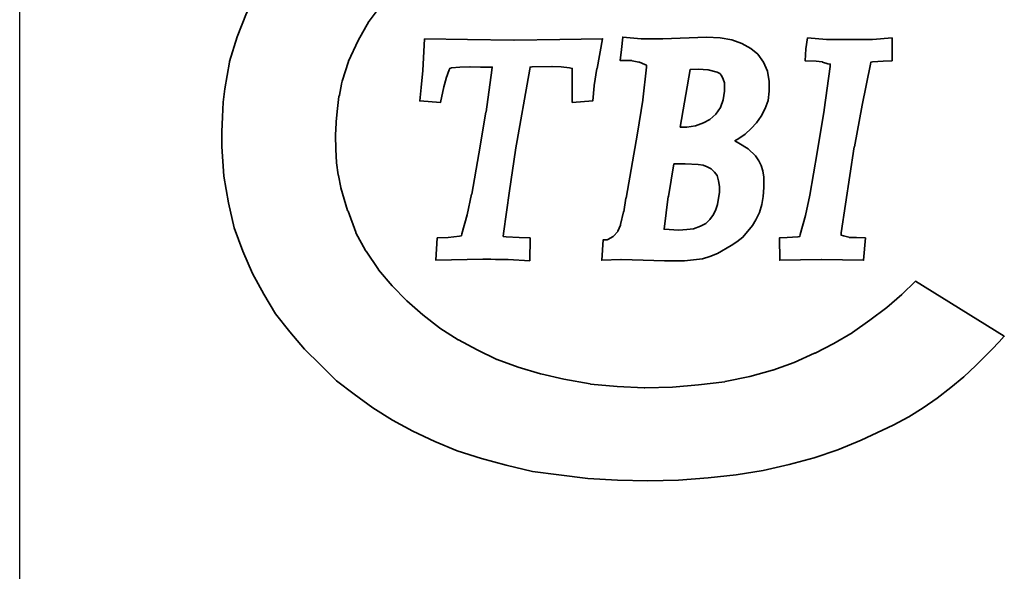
# Model space of a CAD drawing. Header units: millimetres. Extents: x 6 to 431, y 30 to 247.
# Tile 4 of 49: x 243 to 263, y 128 to 139. Entities that reach past the tile are written whole.
import ezdxf

# ---------------------------------------------------------------- set-up
doc = ezdxf.new("R2010")
doc.units = ezdxf.units.MM
doc.header["$LTSCALE"] = 0.2
doc.layers.add('layer 1', color=7, linetype='CONTINUOUS')

msp = doc.modelspace()

# ---------------------------------------------------------------- linework, layer by layer
at = {"layer": 'layer 1', "linetype": 'Continuous'}
msp.add_line((242.603, 76.008), (242.603, 174.805), dxfattribs=at)
at = {"layer": 'layer 1', "color": 1, "lineweight": 35}
for points, knots in [([(260.732, 139.314), (260.732, 139.314), (262.521, 140.42), (262.521, 140.42), (262.521, 140.42), (262.521, 140.42), (262.268, 140.742), (262.268, 140.742), (262.268, 140.742), (262.268, 140.742), (261.977, 141.041), (261.977, 141.041), (261.977, 141.041), (261.977, 141.041), (261.677, 141.334), (261.677, 141.334), (261.677, 141.334), (261.677, 141.334), (261.369, 141.594), (261.369, 141.594), (261.369, 141.594), (261.369, 141.594), (261.04, 141.855), (261.04, 141.855), (261.04, 141.855), (261.04, 141.855), (261.032, 141.855), (261.032, 141.855), (261.032, 141.855), (261.032, 141.855), (260.672, 142.078), (260.672, 142.078), (260.672, 142.078), (260.672, 142.078), (260.672, 142.085), (260.672, 142.085), (260.672, 142.085), (260.672, 142.085), (260.31, 142.307), (260.31, 142.307), (260.31, 142.307), (260.31, 142.307), (259.92, 142.5), (259.92, 142.5), (259.92, 142.5), (259.92, 142.5), (259.527, 142.7), (259.527, 142.7), (259.527, 142.7), (259.527, 142.7), (259.051, 142.884), (259.051, 142.884), (259.051, 142.884), (259.051, 142.884), (258.536, 143.06), (258.536, 143.06), (258.536, 143.06), (258.536, 143.06), (258, 143.214), (258, 143.214), (258, 143.214), (258, 143.214), (257.432, 143.336), (257.432, 143.336), (257.432, 143.336), (257.432, 143.336), (256.856, 143.422), (256.856, 143.422), (256.856, 143.422), (256.856, 143.422), (256.227, 143.482), (256.227, 143.482), (256.227, 143.482), (256.227, 143.482), (255.582, 143.513), (255.582, 143.513), (255.582, 143.513), (255.582, 143.513), (254.929, 143.498), (254.929, 143.498), (254.929, 143.498), (254.929, 143.498), (254.307, 143.46), (254.307, 143.46), (254.307, 143.46), (254.307, 143.46), (253.731, 143.406), (253.731, 143.406), (253.731, 143.406), (253.731, 143.406), (253.171, 143.336), (253.171, 143.336), (253.171, 143.336), (253.171, 143.336), (252.634, 143.229), (252.634, 143.229), (252.634, 143.229), (252.634, 143.229), (252.265, 143.13), (252.265, 143.13), (252.265, 143.13), (252.265, 143.13), (251.897, 143.022), (251.897, 143.022), (251.897, 143.022), (251.897, 143.022), (251.536, 142.898), (251.536, 142.898), (251.536, 142.898), (251.536, 142.898), (251.198, 142.761), (251.198, 142.761), (251.198, 142.761), (251.198, 142.761), (250.868, 142.607), (250.868, 142.607), (250.868, 142.607), (250.868, 142.607), (250.531, 142.446), (250.531, 142.446), (250.531, 142.446), (250.531, 142.446), (250.224, 142.277), (250.224, 142.277), (250.224, 142.277), (250.224, 142.277), (249.916, 142.1), (249.916, 142.1), (249.916, 142.1), (249.916, 142.1), (249.624, 141.901), (249.624, 141.901), (249.624, 141.901), (249.624, 141.901), (249.34, 141.702), (249.34, 141.702), (249.34, 141.702), (249.34, 141.702), (249.08, 141.487), (249.08, 141.487), (249.08, 141.487), (249.08, 141.487), (248.811, 141.257), (248.811, 141.257), (248.811, 141.257), (248.811, 141.257), (248.343, 140.795), (248.343, 140.795), (248.343, 140.795), (248.343, 140.795), (248.334, 140.788), (248.334, 140.788), (248.334, 140.788), (248.334, 140.788), (247.897, 140.266), (247.897, 140.266), (247.897, 140.266), (247.897, 140.266), (247.651, 139.905), (247.651, 139.905), (247.651, 139.905), (247.651, 139.905), (247.644, 139.897), (247.644, 139.897), (247.644, 139.897), (247.644, 139.897), (247.406, 139.49), (247.406, 139.49), (247.406, 139.49), (247.406, 139.49), (247.19, 139.069), (247.19, 139.069), (247.19, 139.069), (247.19, 139.069), (247.006, 138.593), (247.006, 138.593), (247.006, 138.593), (247.006, 138.593), (246.852, 138.094), (246.852, 138.094), (246.852, 138.094), (246.852, 138.094), (246.852, 138.078), (246.852, 138.078), (246.852, 138.078), (246.852, 138.078), (246.753, 137.54), (246.753, 137.54), (246.753, 137.54), (246.753, 137.54), (246.723, 137.272), (246.723, 137.272), (246.723, 137.272), (246.723, 137.272), (246.707, 136.972), (246.707, 136.972), (246.707, 136.972), (246.707, 136.972), (246.692, 136.673), (246.692, 136.673), (246.692, 136.673), (246.692, 136.673), (246.692, 136.374), (246.692, 136.374), (246.692, 136.374), (246.692, 136.374), (246.737, 135.775), (246.737, 135.775), (246.737, 135.775), (246.737, 135.775), (246.83, 135.237), (246.83, 135.237), (246.83, 135.237), (246.83, 135.237), (246.945, 134.73), (246.945, 134.73), (246.945, 134.73), (246.945, 134.73), (247.122, 134.255), (247.122, 134.255), (247.122, 134.255), (247.122, 134.255), (247.314, 133.802), (247.314, 133.802), (247.314, 133.802), (247.314, 133.802), (247.544, 133.388), (247.544, 133.388), (247.544, 133.388), (247.544, 133.388), (247.782, 132.989), (247.782, 132.989), (247.782, 132.989), (247.782, 132.989), (248.073, 132.628), (248.073, 132.628), (248.073, 132.628), (248.073, 132.628), (248.365, 132.274), (248.365, 132.274), (248.365, 132.274), (248.365, 132.274), (248.688, 131.959), (248.688, 131.959), (248.688, 131.959), (248.688, 131.959), (249.017, 131.637), (249.017, 131.637), (249.017, 131.637), (249.017, 131.637), (249.371, 131.361), (249.371, 131.361), (249.371, 131.361), (249.371, 131.361), (249.747, 131.085), (249.747, 131.085), (249.747, 131.085), (249.747, 131.085), (250.147, 130.839), (250.147, 130.839), (250.147, 130.839), (250.147, 130.839), (250.56, 130.616), (250.56, 130.616), (250.56, 130.616), (250.56, 130.616), (251.006, 130.408), (251.006, 130.408), (251.006, 130.408), (251.006, 130.408), (251.459, 130.217), (251.459, 130.217), (251.459, 130.217), (251.459, 130.217), (251.95, 130.063), (251.95, 130.063), (251.95, 130.063), (251.95, 130.063), (252.449, 129.926), (252.449, 129.926), (252.449, 129.926), (252.449, 129.926), (252.979, 129.802), (252.979, 129.802), (252.979, 129.802), (252.979, 129.802), (253.516, 129.734), (253.516, 129.734), (253.516, 129.734), (253.516, 129.734), (254.1, 129.657), (254.1, 129.657), (254.1, 129.657), (254.1, 129.657), (254.699, 129.626), (254.699, 129.626), (254.699, 129.626), (254.699, 129.626), (255.313, 129.61), (255.313, 129.61), (255.313, 129.61), (255.313, 129.61), (255.935, 129.626), (255.935, 129.626), (255.935, 129.626), (255.935, 129.626), (256.534, 129.672), (256.534, 129.672), (256.534, 129.672), (256.534, 129.672), (257.102, 129.734), (257.102, 129.734), (257.102, 129.734), (257.102, 129.734), (257.646, 129.818), (257.646, 129.818), (257.646, 129.818), (257.646, 129.818), (258.176, 129.94), (258.176, 129.94), (258.176, 129.94), (258.176, 129.94), (258.683, 130.079), (258.683, 130.079), (258.683, 130.079), (258.683, 130.079), (259.16, 130.24), (259.16, 130.24), (259.16, 130.24), (259.16, 130.24), (259.635, 130.432), (259.635, 130.432), (259.635, 130.432), (259.635, 130.432), (260.28, 130.738), (260.28, 130.738), (260.28, 130.738), (260.28, 130.738), (260.594, 130.908), (260.594, 130.908), (260.594, 130.908), (260.594, 130.908), (260.887, 131.085), (260.887, 131.085), (260.887, 131.085), (260.887, 131.085), (261.171, 131.283), (261.171, 131.283), (261.171, 131.283), (261.171, 131.283), (261.446, 131.498), (261.446, 131.498), (261.446, 131.498), (261.446, 131.498), (261.708, 131.714), (261.708, 131.714), (261.708, 131.714), (261.708, 131.714), (261.954, 131.945), (261.954, 131.945), (261.954, 131.945), (261.954, 131.945), (262.276, 132.267), (262.276, 132.267), (262.276, 132.267), (262.276, 132.267), (262.422, 132.421), (262.422, 132.421), (262.422, 132.421), (262.422, 132.421), (262.529, 132.535), (262.529, 132.535), (262.529, 132.535), (262.529, 132.535), (260.732, 133.649), (260.732, 133.649), (260.732, 133.649), (260.732, 133.649), (260.456, 133.379), (260.456, 133.379), (260.456, 133.379), (260.456, 133.379), (260.15, 133.119), (260.15, 133.119), (260.15, 133.119), (260.15, 133.119), (259.811, 132.858), (259.811, 132.858), (259.811, 132.858), (259.811, 132.858), (259.459, 132.612), (259.459, 132.612), (259.459, 132.612), (259.459, 132.612), (259.451, 132.604), (259.451, 132.604), (259.451, 132.604), (259.451, 132.604), (259.082, 132.389), (259.082, 132.389), (259.082, 132.389), (259.082, 132.389), (258.699, 132.19), (258.699, 132.19), (258.699, 132.19), (258.699, 132.19), (258.691, 132.19), (258.691, 132.19), (258.691, 132.19), (258.691, 132.19), (258.276, 132.005), (258.276, 132.005), (258.276, 132.005), (258.276, 132.005), (257.846, 131.851), (257.846, 131.851), (257.846, 131.851), (257.846, 131.851), (257.839, 131.851), (257.839, 131.851), (257.839, 131.851), (257.839, 131.851), (257.377, 131.721), (257.377, 131.721), (257.377, 131.721), (257.377, 131.721), (256.88, 131.622), (256.88, 131.622), (256.88, 131.622), (256.88, 131.622), (256.872, 131.614), (256.872, 131.614), (256.872, 131.614), (256.872, 131.614), (256.342, 131.553), (256.342, 131.553), (256.342, 131.553), (256.342, 131.553), (255.812, 131.506), (255.812, 131.506), (255.812, 131.506), (255.812, 131.506), (255.252, 131.49), (255.252, 131.49), (255.252, 131.49), (255.252, 131.49), (255.244, 131.49), (255.244, 131.49), (255.244, 131.49), (255.244, 131.49), (254.692, 131.522), (254.692, 131.522), (254.692, 131.522), (254.692, 131.522), (254.153, 131.567), (254.153, 131.567), (254.153, 131.567), (254.153, 131.567), (254.146, 131.575), (254.146, 131.575), (254.146, 131.575), (254.146, 131.575), (253.616, 131.667), (253.616, 131.667), (253.616, 131.667), (253.616, 131.667), (253.148, 131.774), (253.148, 131.774), (253.148, 131.774), (253.148, 131.774), (253.14, 131.774), (253.14, 131.774), (253.14, 131.774), (253.14, 131.774), (252.688, 131.913), (252.688, 131.913), (252.688, 131.913), (252.688, 131.913), (252.265, 132.066), (252.265, 132.066), (252.265, 132.066), (252.265, 132.066), (252.257, 132.066), (252.257, 132.066), (252.257, 132.066), (252.257, 132.066), (251.859, 132.258), (251.859, 132.258), (251.859, 132.258), (251.859, 132.258), (251.481, 132.466), (251.481, 132.466), (251.481, 132.466), (251.481, 132.466), (251.475, 132.466), (251.475, 132.466), (251.475, 132.466), (251.475, 132.466), (251.105, 132.696), (251.105, 132.696), (251.105, 132.696), (251.105, 132.696), (251.105, 132.704), (251.105, 132.704), (251.105, 132.704), (251.105, 132.704), (251.099, 132.704), (251.099, 132.704), (251.099, 132.704), (251.099, 132.704), (250.76, 132.966), (250.76, 132.966), (250.76, 132.966), (250.76, 132.966), (250.438, 133.249), (250.438, 133.249), (250.438, 133.249), (250.438, 133.249), (250.43, 133.256), (250.43, 133.256), (250.43, 133.256), (250.43, 133.256), (250.139, 133.556), (250.139, 133.556), (250.139, 133.556), (250.139, 133.556), (249.863, 133.878), (249.863, 133.878), (249.863, 133.878), (249.863, 133.878), (249.863, 133.886), (249.863, 133.886), (249.863, 133.886), (249.863, 133.886), (249.616, 134.255), (249.616, 134.255), (249.616, 134.255), (249.616, 134.255), (249.609, 134.255), (249.609, 134.255), (249.609, 134.255), (249.609, 134.255), (249.601, 134.27), (249.601, 134.27), (249.601, 134.27), (249.601, 134.27), (249.409, 134.63), (249.409, 134.63), (249.409, 134.63), (249.409, 134.63), (249.409, 134.638), (249.409, 134.638), (249.409, 134.638), (249.409, 134.638), (249.248, 135.062), (249.248, 135.062), (249.248, 135.062), (249.248, 135.062), (249.24, 135.076), (249.24, 135.076), (249.24, 135.076), (249.24, 135.076), (249.103, 135.537), (249.103, 135.537), (249.103, 135.537), (249.103, 135.537), (249.103, 135.545), (249.103, 135.545), (249.103, 135.545), (249.103, 135.545), (249.056, 135.79), (249.056, 135.79), (249.056, 135.79), (249.056, 135.79), (249.048, 135.798), (249.048, 135.798), (249.048, 135.798), (249.048, 135.798), (249.017, 136.043), (249.017, 136.043), (249.017, 136.043), (249.017, 136.043), (249.003, 136.319), (249.003, 136.319), (249.003, 136.319), (249.003, 136.319), (248.994, 136.596), (248.994, 136.596), (248.994, 136.596), (248.994, 136.596), (248.994, 136.604), (248.994, 136.604), (248.994, 136.604), (248.994, 136.604), (249.009, 136.85), (249.009, 136.85), (249.009, 136.85), (249.009, 136.85), (249.009, 136.881), (249.009, 136.881), (249.009, 136.881), (249.009, 136.881), (249.032, 137.142), (249.032, 137.142), (249.032, 137.142), (249.032, 137.142), (249.064, 137.386), (249.064, 137.386), (249.064, 137.386), (249.064, 137.386), (249.064, 137.395), (249.064, 137.395), (249.064, 137.395), (249.064, 137.395), (249.072, 137.395), (249.072, 137.395), (249.072, 137.395), (249.072, 137.395), (249.072, 137.41), (249.072, 137.41), (249.072, 137.41), (249.072, 137.41), (249.118, 137.633), (249.118, 137.633), (249.118, 137.633), (249.118, 137.633), (249.118, 137.641), (249.118, 137.641), (249.118, 137.641), (249.118, 137.641), (249.132, 137.694), (249.132, 137.694), (249.132, 137.694), (249.132, 137.694), (249.256, 138.094), (249.256, 138.094), (249.256, 138.094), (249.256, 138.094), (249.256, 138.101), (249.256, 138.101), (249.256, 138.101), (249.256, 138.101), (249.456, 138.516), (249.456, 138.516), (249.456, 138.516), (249.456, 138.516), (249.67, 138.9), (249.67, 138.9), (249.67, 138.9), (249.67, 138.9), (249.678, 138.906), (249.678, 138.906), (249.678, 138.906), (249.678, 138.906), (249.94, 139.26), (249.94, 139.26), (249.94, 139.26), (249.94, 139.26), (250.216, 139.567), (250.216, 139.567), (250.216, 139.567), (250.216, 139.567), (250.216, 139.575), (250.216, 139.575), (250.216, 139.575), (250.216, 139.575), (250.507, 139.866), (250.507, 139.866), (250.507, 139.866), (250.507, 139.866), (250.515, 139.866), (250.515, 139.866), (250.515, 139.866), (250.515, 139.866), (250.836, 140.142), (250.836, 140.142), (250.836, 140.142), (250.836, 140.142), (251.19, 140.388), (251.19, 140.388), (251.19, 140.388), (251.19, 140.388), (251.198, 140.396), (251.198, 140.396), (251.198, 140.396), (251.198, 140.396), (251.567, 140.626), (251.567, 140.626), (251.567, 140.626), (251.567, 140.626), (251.95, 140.842), (251.95, 140.842), (251.95, 140.842), (251.95, 140.842), (251.958, 140.842), (251.958, 140.842), (251.958, 140.842), (251.958, 140.842), (252.356, 141.018), (252.356, 141.018), (252.356, 141.018), (252.356, 141.018), (252.788, 141.171), (252.788, 141.171), (252.788, 141.171), (252.788, 141.171), (253.232, 141.318), (253.232, 141.318), (253.232, 141.318), (253.232, 141.318), (253.24, 141.318), (253.24, 141.318), (253.24, 141.318), (253.24, 141.318), (253.716, 141.425), (253.716, 141.425), (253.716, 141.425), (253.716, 141.425), (253.716, 141.433), (253.716, 141.433), (253.716, 141.433), (253.716, 141.433), (253.724, 141.433), (253.724, 141.433), (253.724, 141.433), (253.724, 141.433), (254.254, 141.51), (254.254, 141.51), (254.254, 141.51), (254.254, 141.51), (254.26, 141.51), (254.26, 141.51), (254.26, 141.51), (254.26, 141.51), (254.807, 141.555), (254.807, 141.555), (254.807, 141.555), (254.807, 141.555), (255.352, 141.57), (255.352, 141.57), (255.352, 141.57), (255.352, 141.57), (255.36, 141.57), (255.36, 141.57), (255.36, 141.57), (255.36, 141.57), (255.912, 141.555), (255.912, 141.555), (255.912, 141.555), (255.912, 141.555), (256.449, 141.51), (256.449, 141.51), (256.449, 141.51), (256.449, 141.51), (256.457, 141.502), (256.457, 141.502), (256.457, 141.502), (256.457, 141.502), (256.963, 141.41), (256.963, 141.41), (256.963, 141.41), (256.963, 141.41), (257.454, 141.31), (257.454, 141.31), (257.454, 141.31), (257.454, 141.31), (257.462, 141.31), (257.462, 141.31), (257.462, 141.31), (257.462, 141.31), (257.923, 141.171), (257.923, 141.171), (257.923, 141.171), (257.923, 141.171), (258.291, 141.034), (258.291, 141.034), (258.291, 141.034), (258.291, 141.034), (258.66, 140.881), (258.66, 140.881), (258.66, 140.881), (258.66, 140.881), (258.668, 140.881), (258.668, 140.881), (258.668, 140.881), (258.668, 140.881), (259.006, 140.703), (259.006, 140.703), (259.006, 140.703), (259.006, 140.703), (259.344, 140.503), (259.344, 140.503), (259.344, 140.503), (259.344, 140.503), (259.344, 140.497), (259.344, 140.497), (259.344, 140.497), (259.344, 140.497), (259.651, 140.297), (259.651, 140.297), (259.651, 140.297), (259.651, 140.297), (259.658, 140.297), (259.658, 140.297), (259.658, 140.297), (259.658, 140.297), (259.942, 140.074), (259.942, 140.074), (259.942, 140.074), (259.942, 140.074), (259.95, 140.066), (259.95, 140.066), (259.95, 140.066), (259.95, 140.066), (260.227, 139.828), (260.227, 139.828), (260.227, 139.828), (260.227, 139.828), (260.233, 139.82), (260.233, 139.82), (260.233, 139.82), (260.233, 139.82), (260.48, 139.567), (260.48, 139.567), (260.48, 139.567), (260.48, 139.567), (260.617, 139.422), (260.617, 139.422), (260.617, 139.422), (260.617, 139.422), (260.732, 139.314), (260.732, 139.314)], [0, 0, 0, 0, 0.004808, 0.004808, 0.004808, 0.004808, 0.009615, 0.009615, 0.009615, 0.009615, 0.014423, 0.014423, 0.014423, 0.014423, 0.019231, 0.019231, 0.019231, 0.019231, 0.024038, 0.024038, 0.024038, 0.024038, 0.028846, 0.028846, 0.028846, 0.028846, 0.033654, 0.033654, 0.033654, 0.033654, 0.038462, 0.038462, 0.038462, 0.038462, 0.043269, 0.043269, 0.043269, 0.043269, 0.048077, 0.048077, 0.048077, 0.048077, 0.052885, 0.052885, 0.052885, 0.052885, 0.057692, 0.057692, 0.057692, 0.057692, 0.0625, 0.0625, 0.0625, 0.0625, 0.067308, 0.067308, 0.067308, 0.067308, 0.072115, 0.072115, 0.072115, 0.072115, 0.076923, 0.076923, 0.076923, 0.076923, 0.081731, 0.081731, 0.081731, 0.081731, 0.086538, 0.086538, 0.086538, 0.086538, 0.091346, 0.091346, 0.091346, 0.091346, 0.096154, 0.096154, 0.096154, 0.096154, 0.100962, 0.100962, 0.100962, 0.100962, 0.105769, 0.105769, 0.105769, 0.105769, 0.110577, 0.110577, 0.110577, 0.110577, 0.115385, 0.115385, 0.115385, 0.115385, 0.120192, 0.120192, 0.120192, 0.120192, 0.125, 0.125, 0.125, 0.125, 0.129808, 0.129808, 0.129808, 0.129808, 0.134615, 0.134615, 0.134615, 0.134615, 0.139423, 0.139423, 0.139423, 0.139423, 0.144231, 0.144231, 0.144231, 0.144231, 0.149038, 0.149038, 0.149038, 0.149038, 0.153846, 0.153846, 0.153846, 0.153846, 0.158654, 0.158654, 0.158654, 0.158654, 0.163462, 0.163462, 0.163462, 0.163462, 0.168269, 0.168269, 0.168269, 0.168269, 0.173077, 0.173077, 0.173077, 0.173077, 0.177885, 0.177885, 0.177885, 0.177885, 0.182692, 0.182692, 0.182692, 0.182692, 0.1875, 0.1875, 0.1875, 0.1875, 0.192308, 0.192308, 0.192308, 0.192308, 0.197115, 0.197115, 0.197115, 0.197115, 0.201923, 0.201923, 0.201923, 0.201923, 0.206731, 0.206731, 0.206731, 0.206731, 0.211538, 0.211538, 0.211538, 0.211538, 0.216346, 0.216346, 0.216346, 0.216346, 0.221154, 0.221154, 0.221154, 0.221154, 0.225962, 0.225962, 0.225962, 0.225962, 0.230769, 0.230769, 0.230769, 0.230769, 0.235577, 0.235577, 0.235577, 0.235577, 0.240385, 0.240385, 0.240385, 0.240385, 0.245192, 0.245192, 0.245192, 0.245192, 0.25, 0.25, 0.25, 0.25, 0.254808, 0.254808, 0.254808, 0.254808, 0.259615, 0.259615, 0.259615, 0.259615, 0.264423, 0.264423, 0.264423, 0.264423, 0.269231, 0.269231, 0.269231, 0.269231, 0.274038, 0.274038, 0.274038, 0.274038, 0.278846, 0.278846, 0.278846, 0.278846, 0.283654, 0.283654, 0.283654, 0.283654, 0.288462, 0.288462, 0.288462, 0.288462, 0.293269, 0.293269, 0.293269, 0.293269, 0.298077, 0.298077, 0.298077, 0.298077, 0.302885, 0.302885, 0.302885, 0.302885, 0.307692, 0.307692, 0.307692, 0.307692, 0.3125, 0.3125, 0.3125, 0.3125, 0.317308, 0.317308, 0.317308, 0.317308, 0.322115, 0.322115, 0.322115, 0.322115, 0.326923, 0.326923, 0.326923, 0.326923, 0.331731, 0.331731, 0.331731, 0.331731, 0.336538, 0.336538, 0.336538, 0.336538, 0.341346, 0.341346, 0.341346, 0.341346, 0.346154, 0.346154, 0.346154, 0.346154, 0.350962, 0.350962, 0.350962, 0.350962, 0.355769, 0.355769, 0.355769, 0.355769, 0.360577, 0.360577, 0.360577, 0.360577, 0.365385, 0.365385, 0.365385, 0.365385, 0.370192, 0.370192, 0.370192, 0.370192, 0.375, 0.375, 0.375, 0.375, 0.379808, 0.379808, 0.379808, 0.379808, 0.384615, 0.384615, 0.384615, 0.384615, 0.389423, 0.389423, 0.389423, 0.389423, 0.394231, 0.394231, 0.394231, 0.394231, 0.399038, 0.399038, 0.399038, 0.399038, 0.403846, 0.403846, 0.403846, 0.403846, 0.408654, 0.408654, 0.408654, 0.408654, 0.413462, 0.413462, 0.413462, 0.413462, 0.418269, 0.418269, 0.418269, 0.418269, 0.423077, 0.423077, 0.423077, 0.423077, 0.427885, 0.427885, 0.427885, 0.427885, 0.432692, 0.432692, 0.432692, 0.432692, 0.4375, 0.4375, 0.4375, 0.4375, 0.442308, 0.442308, 0.442308, 0.442308, 0.447115, 0.447115, 0.447115, 0.447115, 0.451923, 0.451923, 0.451923, 0.451923, 0.456731, 0.456731, 0.456731, 0.456731, 0.461538, 0.461538, 0.461538, 0.461538, 0.466346, 0.466346, 0.466346, 0.466346, 0.471154, 0.471154, 0.471154, 0.471154, 0.475962, 0.475962, 0.475962, 0.475962, 0.480769, 0.480769, 0.480769, 0.480769, 0.485577, 0.485577, 0.485577, 0.485577, 0.490385, 0.490385, 0.490385, 0.490385, 0.495192, 0.495192, 0.495192, 0.495192, 0.5, 0.5, 0.5, 0.5, 0.504808, 0.504808, 0.504808, 0.504808, 0.509615, 0.509615, 0.509615, 0.509615, 0.514423, 0.514423, 0.514423, 0.514423, 0.519231, 0.519231, 0.519231, 0.519231, 0.524038, 0.524038, 0.524038, 0.524038, 0.528846, 0.528846, 0.528846, 0.528846, 0.533654, 0.533654, 0.533654, 0.533654, 0.538462, 0.538462, 0.538462, 0.538462, 0.543269, 0.543269, 0.543269, 0.543269, 0.548077, 0.548077, 0.548077, 0.548077, 0.552885, 0.552885, 0.552885, 0.552885, 0.557692, 0.557692, 0.557692, 0.557692, 0.5625, 0.5625, 0.5625, 0.5625, 0.567308, 0.567308, 0.567308, 0.567308, 0.572115, 0.572115, 0.572115, 0.572115, 0.576923, 0.576923, 0.576923, 0.576923, 0.581731, 0.581731, 0.581731, 0.581731, 0.586538, 0.586538, 0.586538, 0.586538, 0.591346, 0.591346, 0.591346, 0.591346, 0.596154, 0.596154, 0.596154, 0.596154, 0.600962, 0.600962, 0.600962, 0.600962, 0.605769, 0.605769, 0.605769, 0.605769, 0.610577, 0.610577, 0.610577, 0.610577, 0.615385, 0.615385, 0.615385, 0.615385, 0.620192, 0.620192, 0.620192, 0.620192, 0.625, 0.625, 0.625, 0.625, 0.629808, 0.629808, 0.629808, 0.629808, 0.634615, 0.634615, 0.634615, 0.634615, 0.639423, 0.639423, 0.639423, 0.639423, 0.644231, 0.644231, 0.644231, 0.644231, 0.649038, 0.649038, 0.649038, 0.649038, 0.653846, 0.653846, 0.653846, 0.653846, 0.658654, 0.658654, 0.658654, 0.658654, 0.663462, 0.663462, 0.663462, 0.663462, 0.668269, 0.668269, 0.668269, 0.668269, 0.673077, 0.673077, 0.673077, 0.673077, 0.677885, 0.677885, 0.677885, 0.677885, 0.682692, 0.682692, 0.682692, 0.682692, 0.6875, 0.6875, 0.6875, 0.6875, 0.692308, 0.692308, 0.692308, 0.692308, 0.697115, 0.697115, 0.697115, 0.697115, 0.701923, 0.701923, 0.701923, 0.701923, 0.706731, 0.706731, 0.706731, 0.706731, 0.711538, 0.711538, 0.711538, 0.711538, 0.716346, 0.716346, 0.716346, 0.716346, 0.721154, 0.721154, 0.721154, 0.721154, 0.725962, 0.725962, 0.725962, 0.725962, 0.730769, 0.730769, 0.730769, 0.730769, 0.735577, 0.735577, 0.735577, 0.735577, 0.740385, 0.740385, 0.740385, 0.740385, 0.745192, 0.745192, 0.745192, 0.745192, 0.75, 0.75, 0.75, 0.75, 0.754808, 0.754808, 0.754808, 0.754808, 0.759615, 0.759615, 0.759615, 0.759615, 0.764423, 0.764423, 0.764423, 0.764423, 0.769231, 0.769231, 0.769231, 0.769231, 0.774038, 0.774038, 0.774038, 0.774038, 0.778846, 0.778846, 0.778846, 0.778846, 0.783654, 0.783654, 0.783654, 0.783654, 0.788462, 0.788462, 0.788462, 0.788462, 0.793269, 0.793269, 0.793269, 0.793269, 0.798077, 0.798077, 0.798077, 0.798077, 0.802885, 0.802885, 0.802885, 0.802885, 0.807692, 0.807692, 0.807692, 0.807692, 0.8125, 0.8125, 0.8125, 0.8125, 0.817308, 0.817308, 0.817308, 0.817308, 0.822115, 0.822115, 0.822115, 0.822115, 0.826923, 0.826923, 0.826923, 0.826923, 0.831731, 0.831731, 0.831731, 0.831731, 0.836538, 0.836538, 0.836538, 0.836538, 0.841346, 0.841346, 0.841346, 0.841346, 0.846154, 0.846154, 0.846154, 0.846154, 0.850962, 0.850962, 0.850962, 0.850962, 0.855769, 0.855769, 0.855769, 0.855769, 0.860577, 0.860577, 0.860577, 0.860577, 0.865385, 0.865385, 0.865385, 0.865385, 0.870192, 0.870192, 0.870192, 0.870192, 0.875, 0.875, 0.875, 0.875, 0.879808, 0.879808, 0.879808, 0.879808, 0.884615, 0.884615, 0.884615, 0.884615, 0.889423, 0.889423, 0.889423, 0.889423, 0.894231, 0.894231, 0.894231, 0.894231, 0.899038, 0.899038, 0.899038, 0.899038, 0.903846, 0.903846, 0.903846, 0.903846, 0.908654, 0.908654, 0.908654, 0.908654, 0.913462, 0.913462, 0.913462, 0.913462, 0.918269, 0.918269, 0.918269, 0.918269, 0.923077, 0.923077, 0.923077, 0.923077, 0.927885, 0.927885, 0.927885, 0.927885, 0.932692, 0.932692, 0.932692, 0.932692, 0.9375, 0.9375, 0.9375, 0.9375, 0.942308, 0.942308, 0.942308, 0.942308, 0.947115, 0.947115, 0.947115, 0.947115, 0.951923, 0.951923, 0.951923, 0.951923, 0.956731, 0.956731, 0.956731, 0.956731, 0.961538, 0.961538, 0.961538, 0.961538, 0.966346, 0.966346, 0.966346, 0.966346, 0.971154, 0.971154, 0.971154, 0.971154, 0.975962, 0.975962, 0.975962, 0.975962, 0.980769, 0.980769, 0.980769, 0.980769, 0.985577, 0.985577, 0.985577, 0.985577, 0.990385, 0.990385, 0.990385, 0.990385, 0.995192, 0.995192, 0.995192, 0.995192, 1, 1, 1, 1]), ([(250.798, 138.554), (250.798, 138.554), (250.76, 137.91), (250.76, 137.91), (250.76, 137.91), (250.76, 137.91), (250.73, 137.564), (250.73, 137.564), (250.73, 137.564), (250.73, 137.564), (250.699, 137.294), (250.699, 137.294), (250.699, 137.294), (250.699, 137.294), (251.121, 137.264), (251.121, 137.264), (251.121, 137.264), (251.121, 137.264), (251.19, 137.578), (251.19, 137.578), (251.19, 137.578), (251.19, 137.578), (251.236, 137.748), (251.236, 137.748), (251.236, 137.748), (251.236, 137.748), (251.236, 137.756), (251.236, 137.756), (251.236, 137.756), (251.236, 137.756), (251.297, 137.924), (251.297, 137.924), (251.297, 137.924), (251.297, 137.924), (251.305, 137.954), (251.305, 137.954), (251.305, 137.954), (251.305, 137.954), (251.344, 137.962), (251.344, 137.962), (251.344, 137.962), (251.344, 137.962), (251.513, 137.978), (251.513, 137.978), (251.513, 137.978), (251.513, 137.978), (251.712, 137.986), (251.712, 137.986), (251.712, 137.986), (251.712, 137.986), (251.72, 137.986), (251.72, 137.986), (251.72, 137.986), (251.72, 137.986), (251.928, 137.978), (251.928, 137.978), (251.928, 137.978), (251.928, 137.978), (252.096, 137.978), (252.096, 137.978), (252.096, 137.978), (252.096, 137.978), (252.166, 137.978), (252.166, 137.978), (252.166, 137.978), (252.166, 137.978), (252.158, 137.916), (252.158, 137.916), (252.158, 137.916), (252.158, 137.916), (252.042, 137.072), (252.042, 137.072), (252.042, 137.072), (252.042, 137.072), (252.034, 137.065), (252.034, 137.065), (252.034, 137.065), (252.034, 137.065), (251.897, 136.227), (251.897, 136.227), (251.897, 136.227), (251.897, 136.227), (251.75, 135.406), (251.75, 135.406), (251.75, 135.406), (251.75, 135.406), (251.744, 135.406), (251.744, 135.406), (251.744, 135.406), (251.744, 135.406), (251.659, 134.991), (251.659, 134.991), (251.659, 134.991), (251.659, 134.991), (251.552, 134.607), (251.552, 134.607), (251.552, 134.607), (251.552, 134.607), (251.544, 134.569), (251.544, 134.569), (251.544, 134.569), (251.544, 134.569), (251.505, 134.562), (251.505, 134.562), (251.505, 134.562), (251.505, 134.562), (251.275, 134.53), (251.275, 134.53), (251.275, 134.53), (251.275, 134.53), (251.052, 134.524), (251.052, 134.524), (251.052, 134.524), (251.052, 134.524), (251.028, 134.071), (251.028, 134.071), (251.028, 134.071), (251.028, 134.071), (251.974, 134.094), (251.974, 134.094), (251.974, 134.094), (251.974, 134.094), (251.98, 134.094), (251.98, 134.094), (251.98, 134.094), (251.98, 134.094), (252.488, 134.086), (252.488, 134.086), (252.488, 134.086), (252.488, 134.086), (252.926, 134.062), (252.926, 134.062), (252.926, 134.062), (252.926, 134.062), (252.932, 134.524), (252.932, 134.524), (252.932, 134.524), (252.932, 134.524), (252.711, 134.53), (252.711, 134.53), (252.711, 134.53), (252.711, 134.53), (252.449, 134.546), (252.449, 134.546), (252.449, 134.546), (252.449, 134.546), (252.388, 134.554), (252.388, 134.554), (252.388, 134.554), (252.388, 134.554), (252.395, 134.615), (252.395, 134.615), (252.395, 134.615), (252.395, 134.615), (252.518, 135.475), (252.518, 135.475), (252.518, 135.475), (252.518, 135.475), (252.634, 136.297), (252.634, 136.297), (252.634, 136.297), (252.634, 136.297), (252.634, 136.305), (252.634, 136.305), (252.634, 136.305), (252.634, 136.305), (252.926, 137.939), (252.926, 137.939), (252.926, 137.939), (252.926, 137.939), (252.932, 137.978), (252.932, 137.978), (252.932, 137.978), (252.932, 137.978), (252.971, 137.986), (252.971, 137.986), (252.971, 137.986), (252.971, 137.986), (253.371, 137.993), (253.371, 137.993), (253.371, 137.993), (253.371, 137.993), (253.379, 137.993), (253.379, 137.993), (253.379, 137.993), (253.379, 137.993), (253.563, 137.986), (253.563, 137.986), (253.563, 137.986), (253.563, 137.986), (253.731, 137.962), (253.731, 137.962), (253.731, 137.962), (253.731, 137.962), (253.785, 137.954), (253.785, 137.954), (253.785, 137.954), (253.785, 137.954), (253.785, 137.901), (253.785, 137.901), (253.785, 137.901), (253.785, 137.901), (253.785, 137.548), (253.785, 137.548), (253.785, 137.548), (253.785, 137.548), (253.785, 137.264), (253.785, 137.264), (253.785, 137.264), (253.785, 137.264), (254.2, 137.294), (254.2, 137.294), (254.2, 137.294), (254.2, 137.294), (254.23, 137.602), (254.23, 137.602), (254.23, 137.602), (254.23, 137.602), (254.23, 137.61), (254.23, 137.61), (254.23, 137.61), (254.23, 137.61), (254.284, 137.954), (254.284, 137.954), (254.284, 137.954), (254.284, 137.954), (254.292, 137.954), (254.292, 137.954), (254.292, 137.954), (254.292, 137.954), (254.4, 138.554), (254.4, 138.554), (254.4, 138.554), (254.4, 138.554), (253.532, 138.538), (253.532, 138.538), (253.532, 138.538), (253.532, 138.538), (252.611, 138.523), (252.611, 138.523), (252.611, 138.523), (252.611, 138.523), (252.603, 138.523), (252.603, 138.523), (252.603, 138.523), (252.603, 138.523), (251.667, 138.538), (251.667, 138.538), (251.667, 138.538), (251.667, 138.538), (250.798, 138.554), (250.798, 138.554)], [0, 0, 0, 0, 0.015873, 0.015873, 0.015873, 0.015873, 0.031746, 0.031746, 0.031746, 0.031746, 0.047619, 0.047619, 0.047619, 0.047619, 0.063492, 0.063492, 0.063492, 0.063492, 0.079365, 0.079365, 0.079365, 0.079365, 0.095238, 0.095238, 0.095238, 0.095238, 0.111111, 0.111111, 0.111111, 0.111111, 0.126984, 0.126984, 0.126984, 0.126984, 0.142857, 0.142857, 0.142857, 0.142857, 0.15873, 0.15873, 0.15873, 0.15873, 0.174603, 0.174603, 0.174603, 0.174603, 0.190476, 0.190476, 0.190476, 0.190476, 0.206349, 0.206349, 0.206349, 0.206349, 0.222222, 0.222222, 0.222222, 0.222222, 0.238095, 0.238095, 0.238095, 0.238095, 0.253968, 0.253968, 0.253968, 0.253968, 0.269841, 0.269841, 0.269841, 0.269841, 0.285714, 0.285714, 0.285714, 0.285714, 0.301587, 0.301587, 0.301587, 0.301587, 0.31746, 0.31746, 0.31746, 0.31746, 0.333333, 0.333333, 0.333333, 0.333333, 0.349206, 0.349206, 0.349206, 0.349206, 0.365079, 0.365079, 0.365079, 0.365079, 0.380952, 0.380952, 0.380952, 0.380952, 0.396825, 0.396825, 0.396825, 0.396825, 0.412698, 0.412698, 0.412698, 0.412698, 0.428571, 0.428571, 0.428571, 0.428571, 0.444444, 0.444444, 0.444444, 0.444444, 0.460317, 0.460317, 0.460317, 0.460317, 0.47619, 0.47619, 0.47619, 0.47619, 0.492063, 0.492063, 0.492063, 0.492064, 0.507937, 0.507937, 0.507937, 0.507937, 0.52381, 0.52381, 0.52381, 0.52381, 0.539683, 0.539683, 0.539683, 0.539683, 0.555556, 0.555556, 0.555556, 0.555556, 0.571429, 0.571429, 0.571429, 0.571429, 0.587302, 0.587302, 0.587302, 0.587302, 0.603175, 0.603175, 0.603175, 0.603175, 0.619048, 0.619048, 0.619048, 0.619048, 0.634921, 0.634921, 0.634921, 0.634921, 0.650794, 0.650794, 0.650794, 0.650794, 0.666667, 0.666667, 0.666667, 0.666667, 0.68254, 0.68254, 0.68254, 0.68254, 0.698413, 0.698413, 0.698413, 0.698413, 0.714286, 0.714286, 0.714286, 0.714286, 0.730159, 0.730159, 0.730159, 0.730159, 0.746032, 0.746032, 0.746032, 0.746032, 0.761905, 0.761905, 0.761905, 0.761905, 0.777778, 0.777778, 0.777778, 0.777778, 0.793651, 0.793651, 0.793651, 0.793651, 0.809524, 0.809524, 0.809524, 0.809524, 0.825397, 0.825397, 0.825397, 0.825397, 0.84127, 0.84127, 0.84127, 0.84127, 0.857143, 0.857143, 0.857143, 0.857143, 0.873016, 0.873016, 0.873016, 0.873016, 0.888889, 0.888889, 0.888889, 0.888889, 0.904762, 0.904762, 0.904762, 0.904762, 0.920635, 0.920635, 0.920635, 0.920635, 0.936508, 0.936508, 0.936508, 0.936508, 0.952381, 0.952381, 0.952381, 0.952381, 0.968254, 0.968254, 0.968254, 0.968254, 0.984127, 0.984127, 0.984127, 0.984127, 1, 1, 1, 1]), ([(257.769, 137.687), (257.769, 137.687), (257.739, 137.894), (257.739, 137.894), (257.739, 137.894), (257.739, 137.894), (257.654, 138.078), (257.654, 138.078), (257.654, 138.078), (257.654, 138.078), (257.539, 138.239), (257.539, 138.239), (257.539, 138.239), (257.539, 138.239), (257.401, 138.354), (257.401, 138.354), (257.401, 138.354), (257.401, 138.354), (257.217, 138.454), (257.217, 138.454), (257.217, 138.454), (257.217, 138.454), (257.017, 138.53), (257.017, 138.53), (257.017, 138.53), (257.017, 138.53), (256.779, 138.569), (256.779, 138.569), (256.779, 138.569), (256.779, 138.569), (256.502, 138.585), (256.502, 138.585), (256.502, 138.585), (256.502, 138.585), (255.62, 138.554), (255.62, 138.554), (255.62, 138.554), (255.62, 138.554), (255.182, 138.554), (255.182, 138.554), (255.182, 138.554), (255.182, 138.554), (254.807, 138.585), (254.807, 138.585), (254.807, 138.585), (254.807, 138.585), (254.784, 138.332), (254.784, 138.332), (254.784, 138.332), (254.784, 138.332), (254.752, 138.116), (254.752, 138.116), (254.752, 138.116), (254.752, 138.116), (254.982, 138.116), (254.982, 138.116), (254.982, 138.116), (254.982, 138.116), (254.99, 138.116), (254.99, 138.116), (254.99, 138.116), (254.99, 138.116), (254.998, 138.109), (254.998, 138.109), (254.998, 138.109), (254.998, 138.109), (255.136, 138.078), (255.136, 138.078), (255.136, 138.078), (255.136, 138.078), (255.144, 138.078), (255.144, 138.078), (255.144, 138.078), (255.144, 138.078), (255.252, 138.031), (255.252, 138.031), (255.252, 138.031), (255.252, 138.031), (255.289, 138.017), (255.289, 138.017), (255.289, 138.017), (255.289, 138.017), (255.289, 137.978), (255.289, 137.978), (255.289, 137.978), (255.289, 137.978), (255.213, 137.318), (255.213, 137.318), (255.213, 137.318), (255.213, 137.318), (255.213, 137.31), (255.213, 137.31), (255.213, 137.31), (255.213, 137.31), (255.105, 136.642), (255.105, 136.642), (255.105, 136.642), (255.105, 136.642), (254.875, 135.329), (254.875, 135.329), (254.875, 135.329), (254.875, 135.329), (254.868, 135.329), (254.868, 135.329), (254.868, 135.329), (254.868, 135.329), (254.828, 135.053), (254.828, 135.053), (254.828, 135.053), (254.828, 135.053), (254.822, 135.053), (254.822, 135.053), (254.822, 135.053), (254.822, 135.053), (254.76, 134.793), (254.76, 134.793), (254.76, 134.793), (254.76, 134.793), (254.76, 134.785), (254.76, 134.785), (254.76, 134.785), (254.76, 134.785), (254.707, 134.662), (254.707, 134.662), (254.707, 134.662), (254.707, 134.662), (254.707, 134.654), (254.707, 134.654), (254.707, 134.654), (254.707, 134.654), (254.699, 134.646), (254.699, 134.646), (254.699, 134.646), (254.699, 134.646), (254.63, 134.569), (254.63, 134.569), (254.63, 134.569), (254.63, 134.569), (254.622, 134.562), (254.622, 134.562), (254.622, 134.562), (254.622, 134.562), (254.615, 134.554), (254.615, 134.554), (254.615, 134.554), (254.615, 134.554), (254.506, 134.493), (254.506, 134.493), (254.506, 134.493), (254.506, 134.493), (254.491, 134.485), (254.491, 134.485), (254.491, 134.485), (254.491, 134.485), (254.476, 134.485), (254.476, 134.485), (254.476, 134.485), (254.476, 134.485), (254.408, 134.485), (254.408, 134.485), (254.408, 134.485), (254.408, 134.485), (254.384, 134.071), (254.384, 134.071), (254.384, 134.071), (254.384, 134.071), (254.768, 134.086), (254.768, 134.086), (254.768, 134.086), (254.768, 134.086), (254.776, 134.086), (254.776, 134.086), (254.776, 134.086), (254.776, 134.086), (255.22, 134.071), (255.22, 134.071), (255.22, 134.071), (255.22, 134.071), (255.651, 134.062), (255.651, 134.062), (255.651, 134.062), (255.651, 134.062), (256.057, 134.062), (256.057, 134.062), (256.057, 134.062), (256.057, 134.062), (256.242, 134.078), (256.242, 134.078), (256.242, 134.078), (256.242, 134.078), (256.419, 134.101), (256.419, 134.101), (256.419, 134.101), (256.419, 134.101), (256.572, 134.148), (256.572, 134.148), (256.572, 134.148), (256.572, 134.148), (256.726, 134.208), (256.726, 134.208), (256.726, 134.208), (256.726, 134.208), (257.002, 134.37), (257.002, 134.37), (257.002, 134.37), (257.002, 134.37), (257.117, 134.446), (257.117, 134.446), (257.117, 134.446), (257.117, 134.446), (257.24, 134.538), (257.24, 134.538), (257.24, 134.538), (257.24, 134.538), (257.432, 134.777), (257.432, 134.777), (257.432, 134.777), (257.432, 134.777), (257.5, 134.892), (257.5, 134.892), (257.5, 134.892), (257.5, 134.892), (257.577, 135.038), (257.577, 135.038), (257.577, 135.038), (257.577, 135.038), (257.624, 135.199), (257.624, 135.199), (257.624, 135.199), (257.624, 135.199), (257.646, 135.361), (257.646, 135.361), (257.646, 135.361), (257.646, 135.361), (257.662, 135.545), (257.662, 135.545), (257.662, 135.545), (257.662, 135.545), (257.662, 135.751), (257.662, 135.751), (257.662, 135.751), (257.662, 135.751), (257.64, 135.882), (257.64, 135.882), (257.64, 135.882), (257.64, 135.882), (257.608, 135.99), (257.608, 135.99), (257.608, 135.99), (257.608, 135.99), (257.563, 136.082), (257.563, 136.082), (257.563, 136.082), (257.563, 136.082), (257.492, 136.182), (257.492, 136.182), (257.492, 136.182), (257.492, 136.182), (257.347, 136.327), (257.347, 136.327), (257.347, 136.327), (257.347, 136.327), (257.156, 136.442), (257.156, 136.442), (257.156, 136.442), (257.156, 136.442), (257.079, 136.489), (257.079, 136.489), (257.079, 136.489), (257.079, 136.489), (257.156, 136.535), (257.156, 136.535), (257.156, 136.535), (257.156, 136.535), (257.286, 136.626), (257.286, 136.626), (257.286, 136.626), (257.286, 136.626), (257.409, 136.735), (257.409, 136.735), (257.409, 136.735), (257.409, 136.735), (257.516, 136.85), (257.516, 136.85), (257.516, 136.85), (257.516, 136.85), (257.608, 136.988), (257.608, 136.988), (257.608, 136.988), (257.608, 136.988), (257.692, 137.142), (257.692, 137.142), (257.692, 137.142), (257.692, 137.142), (257.747, 137.303), (257.747, 137.303), (257.747, 137.303), (257.747, 137.303), (257.769, 137.494), (257.769, 137.494), (257.769, 137.494), (257.769, 137.494), (257.769, 137.687), (257.769, 137.687)], [0, 0, 0, 0, 0.013158, 0.013158, 0.013158, 0.013158, 0.026316, 0.026316, 0.026316, 0.026316, 0.039474, 0.039474, 0.039474, 0.039474, 0.052632, 0.052632, 0.052632, 0.052632, 0.065789, 0.065789, 0.065789, 0.065789, 0.078947, 0.078947, 0.078947, 0.078947, 0.092105, 0.092105, 0.092105, 0.092105, 0.105263, 0.105263, 0.105263, 0.105263, 0.118421, 0.118421, 0.118421, 0.118421, 0.131579, 0.131579, 0.131579, 0.131579, 0.144737, 0.144737, 0.144737, 0.144737, 0.157895, 0.157895, 0.157895, 0.157895, 0.171053, 0.171053, 0.171053, 0.171053, 0.184211, 0.184211, 0.184211, 0.184211, 0.197368, 0.197368, 0.197368, 0.197368, 0.210526, 0.210526, 0.210526, 0.210526, 0.223684, 0.223684, 0.223684, 0.223684, 0.236842, 0.236842, 0.236842, 0.236842, 0.25, 0.25, 0.25, 0.25, 0.263158, 0.263158, 0.263158, 0.263158, 0.276316, 0.276316, 0.276316, 0.276316, 0.289474, 0.289474, 0.289474, 0.289474, 0.302632, 0.302632, 0.302632, 0.302632, 0.315789, 0.315789, 0.315789, 0.315789, 0.328947, 0.328947, 0.328947, 0.328947, 0.342105, 0.342105, 0.342105, 0.342105, 0.355263, 0.355263, 0.355263, 0.355263, 0.368421, 0.368421, 0.368421, 0.368421, 0.381579, 0.381579, 0.381579, 0.381579, 0.394737, 0.394737, 0.394737, 0.394737, 0.407895, 0.407895, 0.407895, 0.407895, 0.421053, 0.421053, 0.421053, 0.421053, 0.434211, 0.434211, 0.434211, 0.434211, 0.447368, 0.447368, 0.447368, 0.447368, 0.460526, 0.460526, 0.460526, 0.460526, 0.473684, 0.473684, 0.473684, 0.473684, 0.486842, 0.486842, 0.486842, 0.486842, 0.5, 0.5, 0.5, 0.5, 0.513158, 0.513158, 0.513158, 0.513158, 0.526316, 0.526316, 0.526316, 0.526316, 0.539474, 0.539474, 0.539474, 0.539474, 0.552632, 0.552632, 0.552632, 0.552632, 0.565789, 0.565789, 0.565789, 0.565789, 0.578947, 0.578947, 0.578947, 0.578947, 0.592105, 0.592105, 0.592105, 0.592105, 0.605263, 0.605263, 0.605263, 0.605263, 0.618421, 0.618421, 0.618421, 0.618421, 0.631579, 0.631579, 0.631579, 0.631579, 0.644737, 0.644737, 0.644737, 0.644737, 0.657895, 0.657895, 0.657895, 0.657895, 0.671053, 0.671053, 0.671053, 0.671053, 0.684211, 0.684211, 0.684211, 0.684211, 0.697368, 0.697368, 0.697368, 0.697368, 0.710526, 0.710526, 0.710526, 0.710526, 0.723684, 0.723684, 0.723684, 0.723684, 0.736842, 0.736842, 0.736842, 0.736842, 0.75, 0.75, 0.75, 0.75, 0.763158, 0.763158, 0.763158, 0.763158, 0.776316, 0.776316, 0.776316, 0.776316, 0.789474, 0.789474, 0.789474, 0.789474, 0.802632, 0.802632, 0.802632, 0.802632, 0.815789, 0.815789, 0.815789, 0.815789, 0.828947, 0.828947, 0.828947, 0.828947, 0.842105, 0.842105, 0.842105, 0.842105, 0.855263, 0.855263, 0.855263, 0.855263, 0.868421, 0.868421, 0.868421, 0.868421, 0.881579, 0.881579, 0.881579, 0.881579, 0.894737, 0.894737, 0.894737, 0.894737, 0.907895, 0.907895, 0.907895, 0.907895, 0.921053, 0.921053, 0.921053, 0.921053, 0.934211, 0.934211, 0.934211, 0.934211, 0.947368, 0.947368, 0.947368, 0.947368, 0.960526, 0.960526, 0.960526, 0.960526, 0.973684, 0.973684, 0.973684, 0.973684, 0.986842, 0.986842, 0.986842, 0.986842, 1, 1, 1, 1]), ([(258.544, 138.569), (258.544, 138.569), (258.515, 138.346), (258.515, 138.346), (258.515, 138.346), (258.515, 138.346), (258.499, 138.109), (258.499, 138.109), (258.499, 138.109), (258.499, 138.109), (258.721, 138.101), (258.721, 138.101), (258.721, 138.101), (258.721, 138.101), (258.844, 138.086), (258.844, 138.086), (258.844, 138.086), (258.844, 138.086), (258.852, 138.078), (258.852, 138.078), (258.852, 138.078), (258.852, 138.078), (258.96, 138.047), (258.96, 138.047), (258.96, 138.047), (258.96, 138.047), (259.006, 138.039), (259.006, 138.039), (259.006, 138.039), (259.006, 138.039), (259.006, 137.993), (259.006, 137.993), (259.006, 137.993), (259.006, 137.993), (258.883, 137.118), (258.883, 137.118), (258.883, 137.118), (258.883, 137.118), (258.883, 137.111), (258.883, 137.111), (258.883, 137.111), (258.883, 137.111), (258.745, 136.251), (258.745, 136.251), (258.745, 136.251), (258.745, 136.251), (258.592, 135.391), (258.592, 135.391), (258.592, 135.391), (258.592, 135.391), (258.507, 134.977), (258.507, 134.977), (258.507, 134.977), (258.507, 134.977), (258.4, 134.593), (258.4, 134.593), (258.4, 134.593), (258.4, 134.593), (258.392, 134.554), (258.392, 134.554), (258.392, 134.554), (258.392, 134.554), (258.353, 134.546), (258.353, 134.546), (258.353, 134.546), (258.353, 134.546), (258.137, 134.53), (258.137, 134.53), (258.137, 134.53), (258.137, 134.53), (257.977, 134.524), (257.977, 134.524), (257.977, 134.524), (257.977, 134.524), (257.984, 134.071), (257.984, 134.071), (257.984, 134.071), (257.984, 134.071), (258.82, 134.086), (258.82, 134.086), (258.82, 134.086), (258.82, 134.086), (258.829, 134.086), (258.829, 134.086), (258.829, 134.086), (258.829, 134.086), (259.681, 134.071), (259.681, 134.071), (259.681, 134.071), (259.681, 134.071), (259.72, 134.524), (259.72, 134.524), (259.72, 134.524), (259.72, 134.524), (259.536, 134.53), (259.536, 134.53), (259.536, 134.53), (259.536, 134.53), (259.39, 134.53), (259.39, 134.53), (259.39, 134.53), (259.39, 134.53), (259.382, 134.538), (259.382, 134.538), (259.382, 134.538), (259.382, 134.538), (259.275, 134.569), (259.275, 134.569), (259.275, 134.569), (259.275, 134.569), (259.228, 134.577), (259.228, 134.577), (259.228, 134.577), (259.228, 134.577), (259.228, 134.63), (259.228, 134.63), (259.228, 134.63), (259.228, 134.63), (259.488, 136.366), (259.488, 136.366), (259.488, 136.366), (259.488, 136.366), (259.497, 136.366), (259.497, 136.366), (259.497, 136.366), (259.497, 136.366), (259.651, 137.21), (259.651, 137.21), (259.651, 137.21), (259.651, 137.21), (259.82, 138.039), (259.82, 138.039), (259.82, 138.039), (259.82, 138.039), (259.827, 138.078), (259.827, 138.078), (259.827, 138.078), (259.827, 138.078), (259.865, 138.086), (259.865, 138.086), (259.865, 138.086), (259.865, 138.086), (260.08, 138.101), (260.08, 138.101), (260.08, 138.101), (260.08, 138.101), (260.257, 138.109), (260.257, 138.109), (260.257, 138.109), (260.257, 138.109), (260.257, 138.569), (260.257, 138.569), (260.257, 138.569), (260.257, 138.569), (259.865, 138.538), (259.865, 138.538), (259.865, 138.538), (259.865, 138.538), (259.39, 138.538), (259.39, 138.538), (259.39, 138.538), (259.39, 138.538), (258.929, 138.538), (258.929, 138.538), (258.929, 138.538), (258.929, 138.538), (258.544, 138.569), (258.544, 138.569)], [0, 0, 0, 0, 0.02381, 0.02381, 0.02381, 0.02381, 0.047619, 0.047619, 0.047619, 0.047619, 0.071429, 0.071429, 0.071429, 0.071429, 0.095238, 0.095238, 0.095238, 0.095238, 0.119048, 0.119048, 0.119048, 0.119048, 0.142857, 0.142857, 0.142857, 0.142857, 0.166667, 0.166667, 0.166667, 0.166667, 0.190476, 0.190476, 0.190476, 0.190476, 0.214286, 0.214286, 0.214286, 0.214286, 0.238095, 0.238095, 0.238095, 0.238095, 0.261905, 0.261905, 0.261905, 0.261905, 0.285714, 0.285714, 0.285714, 0.285714, 0.309524, 0.309524, 0.309524, 0.309524, 0.333333, 0.333333, 0.333333, 0.333333, 0.357143, 0.357143, 0.357143, 0.357143, 0.380952, 0.380952, 0.380952, 0.380952, 0.404762, 0.404762, 0.404762, 0.404762, 0.428571, 0.428571, 0.428571, 0.428571, 0.452381, 0.452381, 0.452381, 0.452381, 0.47619, 0.47619, 0.47619, 0.47619, 0.5, 0.5, 0.5, 0.5, 0.52381, 0.52381, 0.52381, 0.52381, 0.547619, 0.547619, 0.547619, 0.547619, 0.571429, 0.571429, 0.571429, 0.571429, 0.595238, 0.595238, 0.595238, 0.595238, 0.619048, 0.619048, 0.619048, 0.619048, 0.642857, 0.642857, 0.642857, 0.642857, 0.666667, 0.666667, 0.666667, 0.666667, 0.690476, 0.690476, 0.690476, 0.690476, 0.714286, 0.714286, 0.714286, 0.714286, 0.738095, 0.738095, 0.738095, 0.738095, 0.761905, 0.761905, 0.761905, 0.761905, 0.785714, 0.785714, 0.785714, 0.785714, 0.809524, 0.809524, 0.809524, 0.809524, 0.833333, 0.833333, 0.833333, 0.833333, 0.857143, 0.857143, 0.857143, 0.857143, 0.880952, 0.880952, 0.880952, 0.880952, 0.904762, 0.904762, 0.904762, 0.904762, 0.928571, 0.928571, 0.928571, 0.928571, 0.952381, 0.952381, 0.952381, 0.952381, 0.97619, 0.97619, 0.97619, 0.97619, 1, 1, 1, 1]), ([(256.864, 137.494), (256.864, 137.494), (256.864, 137.663), (256.864, 137.663), (256.864, 137.663), (256.864, 137.663), (256.841, 137.732), (256.841, 137.732), (256.841, 137.732), (256.841, 137.732), (256.809, 137.809), (256.809, 137.809), (256.809, 137.809), (256.809, 137.809), (256.772, 137.847), (256.772, 137.847), (256.772, 137.847), (256.772, 137.847), (256.718, 137.878), (256.718, 137.878), (256.718, 137.878), (256.718, 137.878), (256.534, 137.924), (256.534, 137.924), (256.534, 137.924), (256.534, 137.924), (256.334, 137.939), (256.334, 137.939), (256.334, 137.939), (256.334, 137.939), (256.172, 137.932), (256.172, 137.932), (256.172, 137.932), (256.172, 137.932), (255.972, 136.766), (255.972, 136.766), (255.972, 136.766), (255.972, 136.766), (256.104, 136.766), (256.104, 136.766), (256.104, 136.766), (256.104, 136.766), (256.28, 136.789), (256.28, 136.789), (256.28, 136.789), (256.28, 136.789), (256.442, 136.85), (256.442, 136.85), (256.442, 136.85), (256.442, 136.85), (256.572, 136.919), (256.572, 136.919), (256.572, 136.919), (256.572, 136.919), (256.694, 137.026), (256.694, 137.026), (256.694, 137.026), (256.694, 137.026), (256.787, 137.164), (256.787, 137.164), (256.787, 137.164), (256.787, 137.164), (256.841, 137.318), (256.841, 137.318), (256.841, 137.318), (256.841, 137.318), (256.864, 137.494), (256.864, 137.494)], [0, 0, 0, 0, 0.058824, 0.058824, 0.058824, 0.058824, 0.117647, 0.117647, 0.117647, 0.117647, 0.176471, 0.176471, 0.176471, 0.176471, 0.235294, 0.235294, 0.235294, 0.235294, 0.294118, 0.294118, 0.294118, 0.294118, 0.352941, 0.352941, 0.352941, 0.352941, 0.411765, 0.411765, 0.411765, 0.411765, 0.470588, 0.470588, 0.470588, 0.470588, 0.529412, 0.529412, 0.529412, 0.529412, 0.588235, 0.588235, 0.588235, 0.588235, 0.647059, 0.647059, 0.647059, 0.647059, 0.705882, 0.705882, 0.705882, 0.705882, 0.764706, 0.764706, 0.764706, 0.764706, 0.823529, 0.823529, 0.823529, 0.823529, 0.882353, 0.882353, 0.882353, 0.882353, 0.941176, 0.941176, 0.941176, 0.941176, 1, 1, 1, 1]), ([(256.641, 134.999), (256.641, 134.999), (256.688, 135.1), (256.688, 135.1), (256.688, 135.1), (256.688, 135.1), (256.726, 135.199), (256.726, 135.199), (256.726, 135.199), (256.726, 135.199), (256.764, 135.452), (256.764, 135.452), (256.764, 135.452), (256.764, 135.452), (256.764, 135.567), (256.764, 135.567), (256.764, 135.567), (256.764, 135.567), (256.748, 135.682), (256.748, 135.682), (256.748, 135.682), (256.748, 135.682), (256.718, 135.79), (256.718, 135.79), (256.718, 135.79), (256.718, 135.79), (256.664, 135.852), (256.664, 135.852), (256.664, 135.852), (256.664, 135.852), (256.596, 135.921), (256.596, 135.921), (256.596, 135.921), (256.596, 135.921), (256.519, 135.959), (256.519, 135.959), (256.519, 135.959), (256.519, 135.959), (256.433, 135.998), (256.433, 135.998), (256.433, 135.998), (256.433, 135.998), (256.334, 136.006), (256.334, 136.006), (256.334, 136.006), (256.334, 136.006), (256.072, 136.02), (256.072, 136.02), (256.072, 136.02), (256.072, 136.02), (255.843, 136.02), (255.843, 136.02), (255.843, 136.02), (255.843, 136.02), (255.736, 135.361), (255.736, 135.361), (255.736, 135.361), (255.736, 135.361), (255.728, 135.361), (255.728, 135.361), (255.728, 135.361), (255.728, 135.361), (255.643, 134.7), (255.643, 134.7), (255.643, 134.7), (255.643, 134.7), (255.942, 134.678), (255.942, 134.678), (255.942, 134.678), (255.942, 134.678), (256.104, 134.692), (256.104, 134.692), (256.104, 134.692), (256.104, 134.692), (256.242, 134.708), (256.242, 134.708), (256.242, 134.708), (256.242, 134.708), (256.38, 134.761), (256.38, 134.761), (256.38, 134.761), (256.38, 134.761), (256.488, 134.815), (256.488, 134.815), (256.488, 134.815), (256.488, 134.815), (256.572, 134.9), (256.572, 134.9), (256.572, 134.9), (256.572, 134.9), (256.641, 134.999), (256.641, 134.999)], [0, 0, 0, 0, 0.043478, 0.043478, 0.043478, 0.043478, 0.086957, 0.086957, 0.086957, 0.086957, 0.130435, 0.130435, 0.130435, 0.130435, 0.173913, 0.173913, 0.173913, 0.173913, 0.217391, 0.217391, 0.217391, 0.217391, 0.26087, 0.26087, 0.26087, 0.26087, 0.304348, 0.304348, 0.304348, 0.304348, 0.347826, 0.347826, 0.347826, 0.347826, 0.391304, 0.391304, 0.391304, 0.391304, 0.434783, 0.434783, 0.434783, 0.434783, 0.478261, 0.478261, 0.478261, 0.478261, 0.521739, 0.521739, 0.521739, 0.521739, 0.565217, 0.565217, 0.565217, 0.565217, 0.608696, 0.608696, 0.608696, 0.608696, 0.652174, 0.652174, 0.652174, 0.652174, 0.695652, 0.695652, 0.695652, 0.695652, 0.73913, 0.73913, 0.73913, 0.73913, 0.782609, 0.782609, 0.782609, 0.782609, 0.826087, 0.826087, 0.826087, 0.826087, 0.869565, 0.869565, 0.869565, 0.869565, 0.913043, 0.913043, 0.913043, 0.913043, 0.956522, 0.956522, 0.956522, 0.956522, 1, 1, 1, 1]), ([(260.878, 131.085), (260.878, 131.085), (260.887, 131.085), (260.887, 131.085), (260.887, 131.085), (260.887, 131.085), (260.878, 131.085), (260.878, 131.085)], [0, 0, 0, 0, 0.5, 0.5, 0.5, 0.5, 1, 1, 1, 1])]:
    msp.add_open_spline(points, degree=3, knots=knots, dxfattribs=at)

doc.saveas('drawing.dxf')
